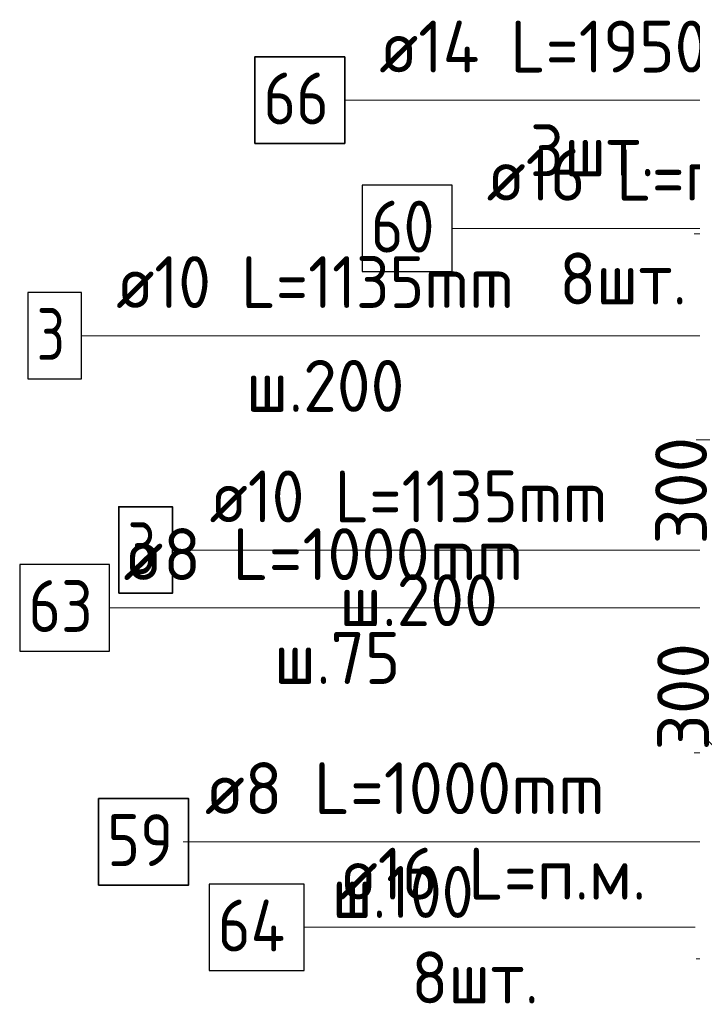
# Model space of a CAD drawing. Header units: metres. Extents: x -38 to 93, y -15 to 21.
# Tile 104 of 194: x 71.633 to 72.022, y 4.243 to 4.812. Entities that reach past the tile are written whole.
import ezdxf

# ---------------------------------------------------------------- set-up
doc = ezdxf.new("R2010")
doc.units = ezdxf.units.M
doc.header["$PDMODE"] = 65
for name, color, linetype, lineweight in [('XR$3$Арм.стержн. Арматура края', 96, 'Continuous', 35), ('XR$3$Арм.стержн. Хомут', 240, 'Continuous', 35), ('XR$3$Арм.стержн.горизонт. 1', 180, 'Continuous', 35), ('XR$3$Размерная линия (1)', 7, 'Continuous', 13), ('XR$5$Арм.стержн. Арматура края', 96, 'Continuous', 35), ('XR$5$Арм.стержн. Доп. арматура', 180, 'Continuous', 35), ('XR$5$Арм.стержн. Хомут', 240, 'Continuous', 35), ('XR$5$Арм.стержн.горизонт. 1', 180, 'Continuous', 35), ('XR$5$Размерная линия (1)', 7, 'Continuous', 13)]:
    doc.layers.add(name, color=color, linetype=linetype, lineweight=lineweight)
doc.styles.add('ISOCPEUR', font='txt')
doc.dimstyles.new('DIMSTYLE_12', dxfattribs={"dimtxt": 0.03, "dimasz": 0.03, "dimexe": 0, "dimexo": 0, "dimgap": 0.015, "dimtad": 2, "dimdec": 0, "dimlfac": 1000, "dimrnd": 1, "dimzin": 12, "dimdsep": 46, "dimtxsty": 'ISOCPEUR', "dimblk1": 'ALL_ML_STRICH', "dimblk2": 'ALL_ML_STRICH', "dimsah": 1, "dimcen": 0, "dimclrd": 7, "dimclre": 256, "dimclrt": 7, "dimadec": 0, "dimazin": 0, "dimtfac": 1, "dimtdec": 0, "dimtix": 1, "dimtmove": 2, "dimatfit": 3, "dimfxl": 0, "dimtzin": 0, "dimlwd": 0, "dimlwe": -3, "dimarcsym": 0})

# ---------------------------------------------------------------- blocks, each defined once
blk = doc.blocks.new('ALL_ML_STRICH')
at = {"color": 0, "linetype": 'ByBlock', "lineweight": -2}
for p, q in [((0, -0.5), (0, 0.5)), ((-0.3, -0.3), (0.3, 0.3)), ((-1, 0), (0.5, 0))]:
    blk.add_line(p, q, dxfattribs=at)
blk = doc.blocks.new('*D67')
at = {"layer": 'DEFPOINTS', "color": 7, "linetype": 'Continuous', "lineweight": 13, "transparency": 33554687}
for p in [(72.15958, 4.56945), (72.03923, 4.26945), (72.15954, 4.26945)]:
    blk.add_point(p, dxfattribs=at)
at = {"layer": 'XR$3$Размерная линия (1)', "color": 9, "linetype": 'Continuous', "lineweight": -2, "true_color": 0xc7c7c7, "transparency": 33554687}
for p, q in [((72.13958, 4.56945), (72.03923, 4.56945)), ((72.13954, 4.26945), (72.03923, 4.26945))]:
    blk.add_line(p, q, dxfattribs=at)
at = {"layer": 'XR$3$Размерная линия (1)', "color": 7, "linetype": 'Continuous', "lineweight": -2, "transparency": 33554687}
blk.add_line((72.03923, 4.26945), (72.03923, 4.56945), dxfattribs=at)
at = {"layer": 'XR$3$Размерная линия (1)', "color": 7, "linetype": 'Continuous', "lineweight": 13, "transparency": 33554687, "xscale": 0.03, "yscale": 0.03, "zscale": 0.03}
for p, rotation in [((72.03923, 4.56945), 90), ((72.03923, 4.26945), 270)]:
    blk.add_blockref('ALL_ML_STRICH', p, dxfattribs=dict(at, rotation=rotation))
at = {"layer": 'XR$3$Размерная линия (1)', "color": 7, "linetype": 'Continuous', "lineweight": 13, "transparency": 33554687, "insert": (72.01673, 4.42095), "char_height": 0.03, "width": 0.09, "attachment_point": 5, "rotation": 90, "style": 'ISOCPEUR'}
blk.add_mtext('\\A1;{300}', dxfattribs=at)
blk = doc.blocks.new('*D526')
at = {"layer": 'DEFPOINTS', "color": 7, "linetype": 'Continuous', "lineweight": 13, "transparency": 33554687}
for p in [(72.15834, 4.68864), (72.038, 4.38864), (72.1583, 4.38864)]:
    blk.add_point(p, dxfattribs=at)
at = {"layer": 'XR$5$Размерная линия (1)', "color": 9, "linetype": 'Continuous', "lineweight": -2, "true_color": 0xc7c7c7, "transparency": 33554687}
for p, q in [((72.13834, 4.68864), (72.038, 4.68864)), ((72.1383, 4.38864), (72.038, 4.38864))]:
    blk.add_line(p, q, dxfattribs=at)
at = {"layer": 'XR$5$Размерная линия (1)', "color": 7, "linetype": 'Continuous', "lineweight": -2, "transparency": 33554687}
blk.add_line((72.038, 4.38864), (72.038, 4.68864), dxfattribs=at)
at = {"layer": 'XR$5$Размерная линия (1)', "color": 7, "linetype": 'Continuous', "lineweight": 13, "transparency": 33554687, "xscale": 0.03, "yscale": 0.03, "zscale": 0.03}
for p, rotation in [((72.038, 4.68864), 90), ((72.038, 4.38864), 270)]:
    blk.add_blockref('ALL_ML_STRICH', p, dxfattribs=dict(at, rotation=rotation))
at = {"layer": 'XR$5$Размерная линия (1)', "color": 7, "linetype": 'Continuous', "lineweight": 13, "transparency": 33554687, "insert": (72.0155, 4.54014), "char_height": 0.03, "width": 0.09, "attachment_point": 5, "rotation": 90, "style": 'ISOCPEUR'}
blk.add_mtext('\\A1;{300}', dxfattribs=at)

msp = doc.modelspace()

# ---------------------------------------------------------------- linework, layer by layer
at = {"layer": 'XR$3$Арм.стержн. Арматура края', "color": 7, "linetype": 'Continuous', "lineweight": 13, "transparency": 33554687}
msp.add_line((71.72148, 4.50582), (72.03148, 4.50582), dxfattribs=at)
at = {"layer": 'XR$3$Арм.стержн. Арматура края', "color": 7, "linetype": 'Continuous', "lineweight": 35, "transparency": 33554687}
msp.add_lwpolyline([(71.69048, 4.48082), (71.72148, 4.48082), (71.72148, 4.53082), (71.69048, 4.53082), (71.69048, 4.48082)], dxfattribs=at)
at = {"layer": 'XR$3$Арм.стержн. Хомут', "color": 7, "linetype": 'Continuous', "lineweight": 13, "transparency": 33554687}
for p, q in [((71.72777, 4.33714), (72.01077, 4.33714)), ((72.01077, 4.33714), (72.18854, 4.33714))]:
    msp.add_line(p, q, dxfattribs=at)
at = {"layer": 'XR$3$Арм.стержн. Хомут', "color": 7, "linetype": 'Continuous', "lineweight": 35, "transparency": 33554687}
msp.add_lwpolyline([(71.67877, 4.31214), (71.73077, 4.31214), (71.73077, 4.36214), (71.67877, 4.36214), (71.67877, 4.31214)], dxfattribs=at)
at = {"layer": 'XR$3$Арм.стержн.горизонт. 1', "color": 7, "linetype": 'Continuous', "lineweight": 13, "transparency": 33554687}
msp.add_line((71.88314, 4.6918), (72.10914, 4.6918), dxfattribs=at)
at = {"layer": 'XR$3$Арм.стержн.горизонт. 1', "color": 7, "linetype": 'Continuous', "lineweight": 25, "transparency": 33554687}
msp.add_lwpolyline([(71.83114, 4.6668), (71.88314, 4.6668), (71.88314, 4.7168), (71.83114, 4.7168), (71.83114, 4.6668)], dxfattribs=at)
at = {"layer": 'XR$5$Арм.стержн. Арматура края', "color": 7, "linetype": 'Continuous', "lineweight": 13, "transparency": 33554687}
for p, q in [((71.66896, 4.62971), (71.97596, 4.62971)), ((71.97596, 4.62971), (72.18834, 4.62971))]:
    msp.add_line(p, q, dxfattribs=at)
at = {"layer": 'XR$5$Арм.стержн. Арматура края', "color": 7, "linetype": 'Continuous', "lineweight": 25, "transparency": 33554687}
msp.add_lwpolyline([(71.63796, 4.60471), (71.66896, 4.60471), (71.66896, 4.65471), (71.63796, 4.65471), (71.63796, 4.60471)], dxfattribs=at)
at = {"layer": 'XR$5$Арм.стержн. Доп. арматура', "color": 7, "linetype": 'Continuous', "lineweight": 13, "transparency": 33554687}
msp.add_line((71.82106, 4.76589), (72.13706, 4.76589), dxfattribs=at)
at = {"layer": 'XR$5$Арм.стержн. Доп. арматура', "color": 7, "linetype": 'Continuous', "lineweight": 35, "transparency": 33554687}
msp.add_lwpolyline([(71.76906, 4.74089), (71.82106, 4.74089), (71.82106, 4.79089), (71.76906, 4.79089), (71.76906, 4.74089)], dxfattribs=at)
at = {"layer": 'XR$5$Арм.стержн. Хомут', "color": 7, "linetype": 'Continuous', "lineweight": 13, "transparency": 33554687}
for p, q in [((71.68519, 4.47242), (71.97119, 4.47242)), ((71.97119, 4.47242), (72.1873, 4.47242))]:
    msp.add_line(p, q, dxfattribs=at)
at = {"layer": 'XR$5$Арм.стержн. Хомут', "color": 7, "linetype": 'Continuous', "lineweight": 25, "transparency": 33554687}
msp.add_lwpolyline([(71.63319, 4.44742), (71.68519, 4.44742), (71.68519, 4.49742), (71.63319, 4.49742), (71.63319, 4.44742)], dxfattribs=at)
at = {"layer": 'XR$5$Арм.стержн.горизонт. 1', "color": 7, "linetype": 'Continuous', "lineweight": 13, "transparency": 33554687}
msp.add_line((71.79762, 4.28773), (72.02362, 4.28773), dxfattribs=at)
at = {"layer": 'XR$5$Арм.стержн.горизонт. 1', "color": 7, "linetype": 'Continuous', "lineweight": 25, "transparency": 33554687}
msp.add_lwpolyline([(71.74262, 4.26273), (71.79762, 4.26273), (71.79762, 4.31273), (71.74262, 4.31273), (71.74262, 4.26273)], dxfattribs=at)

# ---------------------------------------------------------------- texts
at = {"layer": 'XR$3$Арм.стержн. Арматура края', "color": 7, "linetype": 'Continuous', "lineweight": 25, "transparency": 33554687, "char_height": 0.03, "attachment_point": 7, "style": 'ISOCPEUR'}
for s, insert, width in [('\\W0.92;ø10 L=1135mm ', (71.74298, 4.52182), 0.2806692), ('\\W0.78;3', (71.69548, 4.49182), 0.0326407), ('\\W0.95;ш.200 ', (71.81798, 4.46182), 0.1311996)]:
    msp.add_mtext(s, dxfattribs=dict(at, insert=insert, width=width))
at = {"layer": 'XR$3$Арм.стержн. Хомут', "color": 7, "linetype": 'Continuous', "lineweight": 25, "transparency": 33554687, "char_height": 0.03, "attachment_point": 7, "style": 'ISOCPEUR'}
for s, insert, width in [('\\W0.96;ø8 L=1000mm ', (71.74027, 4.35314), 0.2722217), ('\\W0.87;59', (71.68377, 4.32314), 0.0550812), ('\\W0.90;ш.100 ', (71.81377, 4.29314), 0.1244867)]:
    msp.add_mtext(s, dxfattribs=dict(at, insert=insert, width=width))
at = {"layer": 'XR$3$Арм.стержн.горизонт. 1', "color": 7, "linetype": 'Continuous', "lineweight": 25, "transparency": 33554687, "char_height": 0.03, "attachment_point": 7, "style": 'ISOCPEUR'}
for s, insert, width in [('\\W0.94;ø16 L=п.м.', (71.90314, 4.7078), 0.1999831), ('\\W0.87;60', (71.83614, 4.6778), 0.0550812), ('\\W0.94;8шт. ', (71.94514, 4.6478), 0.1161286)]:
    msp.add_mtext(s, dxfattribs=dict(at, insert=insert, width=width))
at = {"layer": 'XR$5$Арм.стержн. Арматура края', "color": 7, "linetype": 'Continuous', "lineweight": 18, "transparency": 33554687, "char_height": 0.03, "attachment_point": 7, "style": 'ISOCPEUR'}
for s, insert, width in [('\\W0.92;ø10 L=1135mm ', (71.68896, 4.64571), 0.2806692), ('\\W0.95;ш.200 ', (71.76396, 4.58571), 0.1311996)]:
    msp.add_mtext(s, dxfattribs=dict(at, insert=insert, width=width))
at = {"layer": 'XR$5$Арм.стержн. Арматура края', "color": 7, "linetype": 'Continuous', "lineweight": 25, "transparency": 33554687, "insert": (71.64296, 4.61571), "char_height": 0.03, "width": 0.0326407, "attachment_point": 7, "style": 'ISOCPEUR'}
msp.add_mtext('\\W0.78;3', dxfattribs=at)
at = {"layer": 'XR$5$Арм.стержн. Доп. арматура', "color": 7, "linetype": 'Continuous', "lineweight": 25, "transparency": 33554687, "char_height": 0.03, "attachment_point": 7, "style": 'ISOCPEUR'}
for s, insert, width in [('\\W0.94;ø14 L=1950mm ', (71.84106, 4.78189), 0.2899764), ('\\W0.87;66', (71.77406, 4.75189), 0.0550811), ('\\W0.94;3шт. ', (71.92806, 4.72189), 0.1161286)]:
    msp.add_mtext(s, dxfattribs=dict(at, insert=insert, width=width))
at = {"layer": 'XR$5$Арм.стержн. Хомут', "color": 7, "linetype": 'Continuous', "lineweight": 18, "transparency": 33554687, "char_height": 0.03, "attachment_point": 7, "style": 'ISOCPEUR'}
for s, insert, width in [('\\W0.96;ø8 L=1000mm ', (71.69319, 4.48842), 0.2722217), ('\\W0.94;ш.75 ', (71.78019, 4.42842), 0.1100665)]:
    msp.add_mtext(s, dxfattribs=dict(at, insert=insert, width=width))
at = {"layer": 'XR$5$Арм.стержн. Хомут', "color": 7, "linetype": 'Continuous', "lineweight": 25, "transparency": 33554687, "insert": (71.63819, 4.45842), "char_height": 0.03, "width": 0.0550812, "attachment_point": 7, "style": 'ISOCPEUR'}
msp.add_mtext('\\W0.87;63', dxfattribs=at)
at = {"layer": 'XR$5$Арм.стержн.горизонт. 1', "color": 7, "linetype": 'Continuous', "lineweight": 25, "transparency": 33554687, "char_height": 0.03, "attachment_point": 7, "style": 'ISOCPEUR'}
for s, insert, width in [('\\W0.94;ø16 L=п.м.', (71.81762, 4.30373), 0.1999832), ('\\W0.88;64', (71.74762, 4.27373), 0.0581994), ('\\W0.94;8шт. ', (71.85962, 4.24373), 0.1161286)]:
    msp.add_mtext(s, dxfattribs=dict(at, insert=insert, width=width))

# ---------------------------------------------------------------- dimensions: what is measured, and where the dimension line sits
at = {"layer": 'XR$3$Размерная линия (1)', "color": 7, "linetype": 'Continuous', "lineweight": 13, "transparency": 33554687}
dim = msp.add_linear_dim(base=(72.03923, 4.56945), p1=(72.13954, 4.26945), p2=(72.13958, 4.56945), angle=90, dimstyle='DIMSTYLE_12', override={"dimpost": '<>', "dimclrd": 7, "dimclre": 9, "dimclrt": 7, "dimlwd": 0, "dimlwe": 65533}, dxfattribs=at)
dim.commit()
dim.dimension.update_dxf_attribs({"geometry": '*D67', "text_midpoint": (72.01673, 4.42095), "dimtype": 160})
at = {"layer": 'XR$5$Размерная линия (1)', "color": 7, "linetype": 'Continuous', "lineweight": 13, "transparency": 33554687}
dim = msp.add_linear_dim(base=(72.038, 4.68864), p1=(72.1383, 4.38864), p2=(72.13834, 4.68864), angle=90, dimstyle='DIMSTYLE_12', override={"dimpost": '<>', "dimclrd": 7, "dimclre": 9, "dimclrt": 7, "dimlwd": 0, "dimlwe": 65533}, dxfattribs=at)
dim.commit()
dim.dimension.update_dxf_attribs({"geometry": '*D526', "text_midpoint": (72.0155, 4.54014), "dimtype": 160})

doc.saveas('drawing.dxf')
